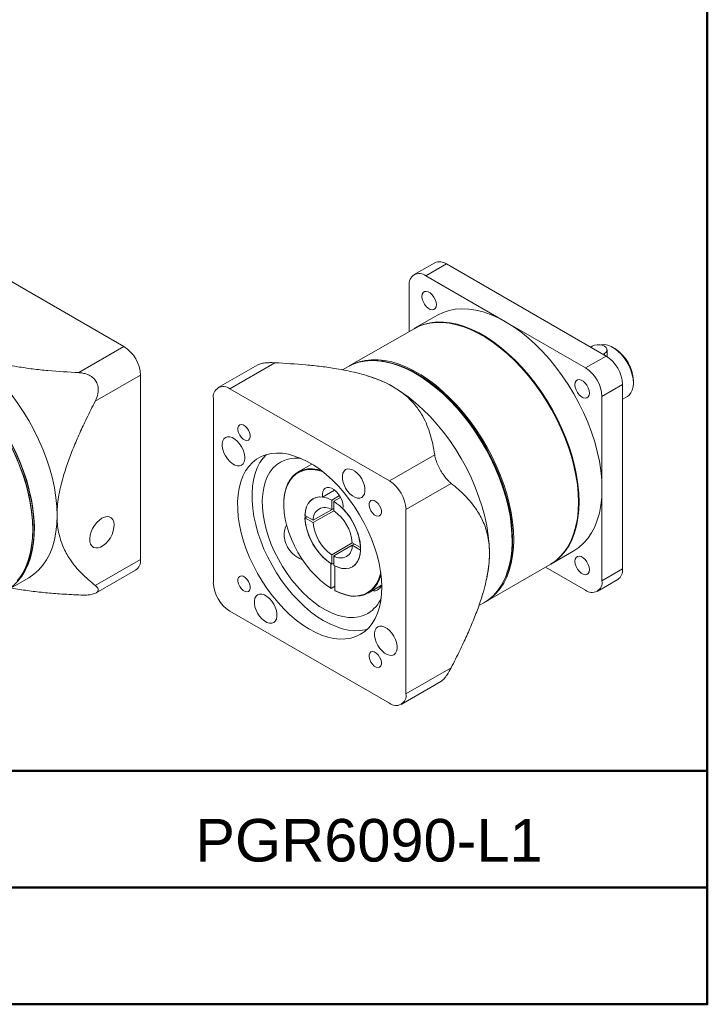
# Model space of a CAD drawing. Header units: millimetres. Extents: x 3106 to 3678, y 771 to 1172.
# Tile 4 of 5: x 3583 to 3678, y 771 to 906. Entities that reach past the tile are written whole.
import ezdxf

# ---------------------------------------------------------------- set-up
doc = ezdxf.new("R2010")
doc.units = ezdxf.units.MM
doc.layers.add('圖框', color=7, linetype='Continuous', lineweight=50)
doc.layers.add('產品', color=7, linetype='Continuous')
doc.styles.add('預設-ISO', font='arial.ttf')

# ---------------------------------------------------------------- blocks, each defined once
blk = doc.blocks.new('標題欄框 下標註')
at = {"layer": '圖框'}
blk.add_line((162.283, 81.91), (287.283, 81.91), dxfattribs=at)
for points in [[(2.283, 89.91), (287.283, 89.91), (287.283, 273.91), (2.283, 273.91)], [(287.283, 89.91), (2.283, 89.91), (2.283, 73.91), (287.283, 73.91)]]:
    blk.add_lwpolyline(points, close=True, dxfattribs=at)
blk = doc.blocks.new('A$C09C968F9')
at = {"layer": '產品', "linetype": 'Continuous', "lineweight": 15}
for p, q in [((55.39, 49.31), (33.47, 61.96)), ((98.05, 60.83), (95.22, 59.19)), ((96.82, 59.04), (99.65, 60.67)), ((99.65, 60.67), (121.57, 48.01)), ((96.82, 59.04), (107.78, 52.71)), ((94.56, 51.4), (94.56, 57.73)), ((98.43, 53.63), (95.29, 51.82)), ((95.21, 51.77), (86.32, 46.65)), ((107.78, 52.71), (118.74, 46.38)), ((104.64, 50.8), (104.56, 50.85)), ((49.19, 45.73), (55.39, 49.31)), ((119.66, 49.36), (119.45, 49.24)), ((121.71, 47.98), (121.71, 48.87)), ((122.77, 49.03), (122.49, 49.2)), ((118.74, 46.38), (121.57, 48.01)), ((121.14, 48.26), (121.36, 48.38)), ((121.36, 48.38), (121.36, 48.14)), ((73.75, 46.8), (68.32, 43.67)), ((76.12, 47.09), (69.92, 43.51)), ((86.1, 46.51), (85.4, 46.11)), ((57.66, 45.39), (51.45, 41.81)), ((57.66, 20.08), (57.66, 45.39)), ((89.4, 45.11), (88.87, 45.27)), ((69.92, 43.51), (91.84, 30.85)), ((121, 42.46), (123.83, 44.09)), ((123.83, 44.09), (123.83, 18.78)), ((125.31, 44.3), (125.31, 44.62)), ((67.66, 16.89), (67.66, 42.2)), ((121, 42.46), (121, 29.81)), ((123.83, 42.09), (124.49, 42.47)), ((91.84, 30.85), (98.04, 34.43)), ((81.18, 33.17), (79.31, 32.09)), ((100.31, 30.52), (94.1, 26.93)), ((121, 29.81), (121, 17.15)), ((82.66, 28.65), (84.31, 29.6)), ((83.91, 28.23), (84.98, 28.85)), ((84.19, 28.06), (85.12, 28.6)), ((77.32, 27.69), (77.32, 27.63)), ((84.19, 27.08), (81.36, 25.45)), ((83.91, 26.92), (83.91, 28.23)), ((83.91, 26.92), (84.19, 27.08)), ((84.19, 28.06), (84.19, 26.76)), ((117.78, 27.94), (117.78, 28.04)), ((80.23, 26.11), (81.36, 25.45)), ((80.23, 25.78), (80.52, 25.94)), ((81.36, 25.13), (80.23, 25.78)), ((81.36, 25.13), (84.19, 26.76)), ((94.1, 26.93), (94.1, 1.62)), ((42.86, 24.19), (42.86, 24.29)), ((86.73, 22.35), (83.91, 20.72)), ((84.19, 20.56), (86.73, 22.03)), ((86.73, 22.35), (87.86, 21.7)), ((87.01, 22.19), (86.73, 22.03)), ((87.86, 21.37), (86.73, 22.03)), ((83.91, 19.41), (83.91, 20.72)), ((84.19, 20.56), (84.19, 19.25)), ((113.99, 19.43), (117.13, 21.24)), ((51.45, 16.49), (57.66, 20.08)), ((83.77, 19.51), (83.77, 16.14)), ((83.91, 19.41), (84.19, 19.58)), ((84.33, 15.81), (84.33, 19.18)), ((105.02, 14.26), (113.9, 19.38)), ((118.74, 15.84), (113.26, 19.01)), ((51.57, 15.48), (56.99, 18.61)), ((105.11, 17.14), (105.23, 17.69)), ((121, 17.15), (123.83, 18.78)), ((39.22, 15.76), (42.33, 17.56)), ((83.82, 16.1), (84.33, 16.4)), ((90.74, 16.5), (90.6, 16.27)), ((90.7, 16.52), (90.62, 16.47)), ((120.34, 15.68), (123.17, 17.32)), ((83.77, 16.14), (83.82, 16.1)), ((84.39, 15.78), (84.33, 15.81)), ((88.9, 15.46), (90.14, 16.17)), ((89.5, 15.82), (89.56, 15.81)), ((104.11, 13.73), (104.8, 14.12)), ((91.84, 0.31), (69.92, 12.97)), ((94.1, 1.62), (100.31, 5.2)), ((93.44, 0.16), (98.87, 3.29))]:
    blk.add_line(p, q, dxfattribs=at)
at = {"layer": '產品', "linetype": 'Continuous', "lineweight": 15, "flags": 128}
for points in [[(98.27, 55.05), (98.23, 55.4), (98.11, 55.76), (97.93, 56.12), (97.69, 56.43), (97.42, 56.68), (97.14, 56.84), (96.87, 56.9), (96.63, 56.86), (96.45, 56.72), (96.33, 56.5), (96.29, 56.2), (96.33, 55.85), (96.45, 55.49), (96.63, 55.14), (96.87, 54.82), (97.14, 54.58), (97.42, 54.41), (97.69, 54.35), (97.93, 54.39), (98.11, 54.53), (98.23, 54.76), (98.27, 55.05)], [(98.43, 53.63), (99.19, 54.01), (100.01, 54.28), (100.87, 54.45), (101.78, 54.51), (102.72, 54.47), (103.69, 54.32), (104.69, 54.07), (105.71, 53.71), (106.74, 53.26), (107.78, 52.71)], [(117.78, 27.94), (117.74, 29.14), (117.62, 30.36), (117.43, 31.62), (117.16, 32.91), (116.82, 34.21), (116.4, 35.51), (115.92, 36.82), (115.37, 38.12), (114.76, 39.4), (114.08, 40.67), (113.35, 41.9), (112.57, 43.09), (111.74, 44.24), (110.87, 45.35), (109.96, 46.39), (109.02, 47.37), (108.06, 48.28), (107.07, 49.11), (106.07, 49.87), (105.06, 50.54), (104.05, 51.13), (103.04, 51.62), (102.04, 52.02), (101.05, 52.32), (100.08, 52.53), (99.15, 52.63), (98.24, 52.64), (97.37, 52.54), (96.54, 52.35), (95.76, 52.06), (95.21, 51.77)], [(95.25, 51.8), (95.84, 52.1), (96.62, 52.4), (97.45, 52.59), (98.32, 52.69), (99.23, 52.68), (100.17, 52.58), (101.14, 52.37), (102.12, 52.07), (103.12, 51.67), (104.13, 51.18), (105.15, 50.59), (106.16, 49.92), (107.16, 49.16), (108.14, 48.33), (109.11, 47.42), (110.05, 46.44), (110.96, 45.39), (111.83, 44.29), (112.66, 43.14), (113.44, 41.95), (114.17, 40.71), (114.84, 39.45), (115.45, 38.17), (116.01, 36.87), (116.49, 35.56), (116.9, 34.25), (117.25, 32.96), (117.51, 31.67), (117.71, 30.41), (117.82, 29.18), (117.86, 27.99), (117.82, 26.85), (117.71, 25.75), (117.51, 24.71), (117.25, 23.74), (116.9, 22.84), (116.49, 22.01), (116.01, 21.26), (115.45, 20.6), (114.84, 20.02), (114.17, 19.54), (113.95, 19.41)], [(107.78, 52.71), (108.82, 52.06), (109.85, 51.33), (110.87, 50.5), (111.86, 49.6), (112.84, 48.62), (113.78, 47.58), (114.69, 46.47), (115.55, 45.31), (116.37, 44.09), (117.13, 42.84), (117.83, 41.55), (118.48, 40.24), (119.05, 38.91), (119.56, 37.57), (120, 36.23), (120.35, 34.9), (120.64, 33.58), (120.84, 32.29), (120.96, 31.03), (121, 29.81)], [(104.64, 50.8), (105.14, 50.5), (106.15, 49.83), (107.14, 49.08), (108.12, 48.25), (109.08, 47.34), (110.01, 46.37), (110.92, 45.33), (111.78, 44.24), (112.6, 43.09), (113.38, 41.91), (114.11, 40.68), (114.78, 39.43), (115.39, 38.15), (115.93, 36.86), (116.41, 35.56), (116.82, 34.26), (117.16, 32.97), (117.43, 31.7), (117.62, 30.45), (117.74, 29.23), (117.78, 28.04)], [(41.01, 17.46), (41.49, 18.21), (41.91, 19.04), (42.25, 19.94), (42.52, 20.91), (42.71, 21.95), (42.83, 23.05), (42.86, 24.19), (42.83, 25.38), (42.71, 26.61), (42.52, 27.87), (42.25, 29.16), (41.91, 30.45), (41.49, 31.76), (41.01, 33.07)], [(41.29, 32.99), (40.75, 34.29), (40.15, 35.57), (39.49, 36.83), (38.77, 38.06), (38, 39.25), (37.19, 40.41), (36.33, 41.51), (35.43, 42.56), (34.5, 43.54), (33.54, 44.46), (32.57, 45.3), (31.57, 46.07), (30.57, 46.75), (29.56, 47.35), (28.56, 47.86), (27.56, 48.27), (26.57, 48.59), (25.61, 48.81), (24.67, 48.93), (23.76, 48.95), (22.89, 48.87), (22.46, 48.79)], [(46.2, 26.12), (46.16, 27.34), (46.04, 28.6), (45.84, 29.9), (45.56, 31.21), (45.2, 32.54), (44.76, 33.88), (44.25, 35.22), (43.68, 36.55), (43.03, 37.87), (42.33, 39.15), (41.57, 40.41), (40.75, 41.62), (39.89, 42.78), (38.98, 43.89), (38.04, 44.94), (37.07, 45.92), (36.07, 46.82), (35.05, 47.64), (34.02, 48.38), (32.98, 49.02)], [(121.36, 48.38), (121.58, 48.55), (121.69, 48.76), (121.69, 48.98), (121.58, 49.18), (121.36, 49.36), (121.05, 49.49), (120.69, 49.55), (120.32, 49.55), (119.96, 49.49), (119.66, 49.36)], [(124.49, 42.47), (124.72, 42.63), (124.97, 42.94), (125.16, 43.32), (125.28, 43.78), (125.31, 44.3), (125.28, 44.86), (125.16, 45.45), (124.97, 46.05), (124.72, 46.65), (124.4, 47.23), (124.03, 47.77), (123.62, 48.26), (123.18, 48.69), (122.72, 49.05), (122.25, 49.32), (121.79, 49.5), (121.35, 49.58), (120.94, 49.56), (120.84, 49.54)], [(41.12, 32.89), (40.58, 34.19), (39.98, 35.47), (39.32, 36.73), (38.6, 37.96), (37.83, 39.16), (37.02, 40.31), (36.16, 41.41), (35.26, 42.46), (34.33, 43.44), (33.37, 44.36), (32.4, 45.21), (31.4, 45.97), (30.4, 46.66), (29.39, 47.25), (28.39, 47.76), (28.15, 47.86)], [(104.8, 14.12), (104.8, 14.13), (105.49, 14.59), (106.11, 15.14), (106.68, 15.78), (107.18, 16.51), (107.61, 17.32), (107.97, 18.2), (108.26, 19.16), (108.47, 20.18), (108.61, 21.26), (108.67, 22.4), (108.65, 23.58), (108.55, 24.8), (108.38, 26.05), (108.13, 27.33), (107.8, 28.62), (107.41, 29.93), (106.94, 31.23), (106.41, 32.54), (105.81, 33.83), (105.15, 35.09), (104.43, 36.34), (103.66, 37.54), (102.85, 38.7), (101.98, 39.82), (101.09, 40.88), (100.15, 41.87), (99.19, 42.8), (98.21, 43.65), (97.21, 44.43), (96.21, 45.13), (95.19, 45.73), (94.18, 46.25), (93.18, 46.67), (92.19, 47), (91.22, 47.23), (90.27, 47.36), (89.35, 47.39), (88.47, 47.32), (87.63, 47.15), (86.84, 46.88), (86.1, 46.51), (86.1, 46.51)], [(86.21, 46.58), (86.88, 46.93), (87.66, 47.22), (88.49, 47.42), (89.36, 47.51), (90.26, 47.51), (91.2, 47.4), (92.17, 47.2), (93.16, 46.89), (94.16, 46.49), (95.17, 46), (96.18, 45.42), (97.19, 44.74), (98.19, 43.99), (99.18, 43.15), (100.14, 42.24), (101.08, 41.26), (101.99, 40.22), (102.86, 39.12), (103.69, 37.97), (104.47, 36.77), (105.2, 35.54), (105.87, 34.28), (106.49, 32.99), (107.04, 31.69), (107.52, 30.38), (107.94, 29.08), (108.28, 27.78), (108.55, 26.5), (108.74, 25.24), (108.86, 24.01), (108.9, 22.82)], [(90.09, 47.37), (90.98, 47.29), (91.94, 47.1), (92.92, 46.81), (93.91, 46.43), (94.92, 45.96), (95.92, 45.39), (96.93, 44.74), (97.93, 44), (98.91, 43.18), (99.88, 42.28), (100.81, 41.32), (101.72, 40.29), (102.6, 39.21), (103.43, 38.07), (104.21, 36.89), (104.95, 35.67), (105.63, 34.42), (106.25, 33.14), (106.81, 31.85), (107.3, 30.55), (107.72, 29.25), (108.08, 27.96), (108.36, 26.68), (108.56, 25.42), (108.69, 24.2), (108.74, 23), (108.71, 21.86), (108.61, 20.76), (108.43, 19.72), (108.18, 18.74), (107.85, 17.83), (107.53, 17.14)], [(29.73, 47.05), (30.23, 46.75), (31.23, 46.08), (32.23, 45.33), (33.21, 44.49), (34.17, 43.59), (35.1, 42.62), (36, 41.58), (36.87, 40.49), (37.69, 39.34), (38.47, 38.16), (39.19, 36.93), (39.86, 35.68), (40.47, 34.4), (41.02, 33.11), (41.5, 31.81), (41.91, 30.51), (42.25, 29.22), (42.52, 27.95), (42.71, 26.7), (42.83, 25.47), (42.86, 24.29)], [(108.73, 22.82), (108.69, 24), (108.57, 25.22), (108.38, 26.47), (108.11, 27.75), (107.77, 29.04), (107.36, 30.34), (106.88, 31.63), (106.33, 32.93), (105.72, 34.2), (105.05, 35.46), (104.33, 36.68), (103.55, 37.87), (102.73, 39.01), (101.86, 40.11), (100.96, 41.14), (100.03, 42.12), (99.07, 43.02), (98.09, 43.85), (97.09, 44.6), (96.09, 45.27), (95.08, 45.85), (94.08, 46.34), (93.09, 46.74), (92.11, 47.04), (91.15, 47.24), (91.03, 47.26)], [(119.27, 42.93), (119.23, 43.28), (119.11, 43.64), (118.93, 43.99), (118.69, 44.3), (118.42, 44.55), (118.14, 44.72), (117.87, 44.78), (117.63, 44.74), (117.45, 44.6), (117.33, 44.37), (117.29, 44.07), (117.33, 43.73), (117.45, 43.37), (117.63, 43.01), (117.87, 42.7), (118.14, 42.45), (118.42, 42.29), (118.69, 42.23), (118.93, 42.26), (119.11, 42.4), (119.23, 42.63), (119.27, 42.93)], [(92.34, 43.79), (93.37, 43.15), (94.4, 42.41), (95.42, 41.59), (96.42, 40.69), (97.4, 39.71), (98.34, 38.66), (99.24, 37.55), (100.11, 36.39), (100.92, 35.18), (101.69, 33.92), (102.39, 32.64), (103.03, 31.32), (103.61, 29.99), (104.12, 28.65), (104.55, 27.31), (104.91, 25.98), (105.19, 24.67), (105.4, 23.37), (105.52, 22.11), (105.56, 20.89)], [(72.48, 36.46), (72.64, 36.62), (72.72, 36.86), (72.72, 37.17), (72.64, 37.51), (72.48, 37.85), (72.27, 38.15), (72.01, 38.39), (71.75, 38.54), (71.5, 38.59), (71.28, 38.54), (71.12, 38.38), (71.04, 38.14), (71.04, 37.83), (71.12, 37.49), (71.28, 37.15), (71.5, 36.85), (71.75, 36.61), (72.01, 36.45), (72.27, 36.4), (72.48, 36.46)], [(39.22, 37.36), (39.91, 36.1), (40.54, 34.82), (41.1, 33.52), (41.6, 32.22), (42.04, 30.91), (42.4, 29.61), (42.68, 28.32), (42.9, 27.06), (43.03, 25.82), (43.09, 24.62), (43.07, 23.46), (42.97, 22.35), (42.8, 21.3), (42.55, 20.31), (42.22, 19.39), (41.83, 18.54), (41.36, 17.77), (40.83, 17.09), (40.23, 16.49), (39.57, 15.98), (39.1, 15.7)], [(71.52, 33.02), (71.74, 33.21), (71.89, 33.48), (71.97, 33.83), (71.97, 34.23), (71.89, 34.67), (71.74, 35.12), (71.52, 35.56), (71.25, 35.97), (70.93, 36.32), (70.6, 36.61), (70.25, 36.81), (69.91, 36.91), (69.59, 36.92), (69.32, 36.83), (69.1, 36.64), (68.95, 36.36), (68.88, 36.02), (68.88, 35.61), (68.95, 35.18), (69.1, 34.73), (69.32, 34.29), (69.59, 33.88), (69.91, 33.52), (70.25, 33.24), (70.6, 33.04), (70.93, 32.93), (71.25, 32.92), (71.52, 33.02)], [(87.88, 9.79), (88.47, 10.19), (89, 10.69), (89.47, 11.27), (89.87, 11.94), (90.2, 12.68), (90.46, 13.5), (90.64, 14.39), (90.75, 15.33), (90.78, 16.32), (90.73, 17.36), (90.61, 18.43), (90.4, 19.53), (90.13, 20.65), (89.78, 21.78), (89.36, 22.91), (88.88, 24.03), (88.33, 25.14), (87.72, 26.22), (87.06, 27.27), (86.36, 28.27), (85.61, 29.23), (84.82, 30.12), (84, 30.96), (83.16, 31.72), (82.3, 32.41), (81.43, 33.01), (80.55, 33.53), (79.68, 33.95), (78.82, 34.28), (77.97, 34.52), (77.14, 34.65), (76.35, 34.69), (75.59, 34.63), (74.87, 34.46), (74.2, 34.2), (73.58, 33.84), (73.02, 33.39), (72.51, 32.85), (72.08, 32.23), (71.71, 31.52), (71.42, 30.74), (71.2, 29.88), (71.05, 28.97), (70.99, 28), (71, 26.98), (71.08, 25.93), (71.25, 24.84), (71.49, 23.73), (71.8, 22.6), (72.18, 21.47), (72.63, 20.35), (73.15, 19.23), (73.73, 18.14), (74.36, 17.07), (75.04, 16.05), (75.77, 15.07), (76.54, 14.14), (77.35, 13.27), (78.18, 12.47), (79.03, 11.75), (79.9, 11.1), (80.77, 10.54), (81.65, 10.07), (82.52, 9.69), (83.37, 9.41), (84.21, 9.22), (85.02, 9.14), (85.8, 9.15), (86.54, 9.26), (87.23, 9.48), (87.88, 9.79)], [(74.94, 34.49), (74.49, 34), (74.06, 33.37), (73.69, 32.66), (73.4, 31.88), (73.18, 31.03), (73.03, 30.11), (72.97, 29.14), (72.98, 28.13), (73.06, 27.07), (73.23, 25.98), (73.47, 24.87), (73.78, 23.75), (74.16, 22.62), (74.61, 21.49), (75.13, 20.37), (75.71, 19.28), (76.34, 18.22), (77.02, 17.19), (77.75, 16.21), (78.52, 15.28), (79.33, 14.42), (80.16, 13.62), (81.01, 12.89), (81.88, 12.25), (82.75, 11.69), (83.63, 11.21), (84.5, 10.84), (85.35, 10.55), (86.19, 10.37), (87, 10.28), (87.78, 10.29), (88.52, 10.41), (88.8, 10.48)], [(79.61, 33.98), (79.52, 33.99), (78.79, 34), (78.1, 33.91), (77.46, 33.73), (76.86, 33.45), (76.32, 33.07), (75.83, 32.6), (75.41, 32.05), (75.06, 31.41), (74.78, 30.7), (74.57, 29.92), (74.44, 29.08), (74.38, 28.18), (74.4, 27.24), (74.49, 26.26), (74.66, 25.25), (74.91, 24.22), (75.23, 23.18), (75.61, 22.14), (76.07, 21.1), (76.58, 20.09), (77.15, 19.1), (77.78, 18.15), (78.44, 17.24), (79.15, 16.38), (79.89, 15.58), (80.66, 14.86), (81.45, 14.2), (82.25, 13.63), (83.06, 13.14), (83.87, 12.74), (84.66, 12.44), (85.44, 12.23), (86.2, 12.12), (86.93, 12.11), (87.62, 12.19), (88.26, 12.38), (88.86, 12.66), (88.86, 12.66)], [(40.74, 17.12), (41.11, 17.57), (41.61, 18.3), (42.03, 19.11), (42.38, 20), (42.66, 20.95), (42.87, 21.98), (43, 23.06), (43.05, 24.19), (43.02, 25.37), (42.92, 26.58), (42.74, 27.83), (42.49, 29.1), (42.16, 30.39), (41.76, 31.69), (41.29, 32.99)], [(42.68, 21.76), (42.7, 21.88), (42.83, 22.96), (42.88, 24.09), (42.85, 25.27), (42.75, 26.48), (42.57, 27.73), (42.32, 29.01), (41.99, 30.29), (41.59, 31.59), (41.12, 32.89)], [(77.32, 27.69), (77.34, 28.26), (77.43, 29.04), (77.6, 29.76), (77.84, 30.41), (78.15, 30.98), (78.54, 31.47), (78.98, 31.87), (79.49, 32.18), (80.04, 32.4), (80.65, 32.51), (81.29, 32.53), (81.97, 32.45), (82.37, 32.35)], [(88.02, 28.6), (88.24, 28.79), (88.39, 29.06), (88.46, 29.41), (88.46, 29.81), (88.39, 30.25), (88.24, 30.7), (88.02, 31.14), (87.75, 31.55), (87.43, 31.9), (87.09, 32.19), (86.74, 32.39), (86.41, 32.49), (86.09, 32.5), (85.82, 32.41), (85.6, 32.22), (85.45, 31.94), (85.37, 31.6), (85.37, 31.19), (85.45, 30.76), (85.6, 30.31), (85.82, 29.87), (86.09, 29.46), (86.41, 29.1), (86.74, 28.82), (87.09, 28.62), (87.43, 28.51), (87.75, 28.5), (88.02, 28.6)], [(82.62, 32.16), (81.93, 32.34), (81.26, 32.42), (80.62, 32.41), (80.02, 32.29), (79.47, 32.08), (78.97, 31.77), (78.53, 31.37), (78.15, 30.89), (77.84, 30.32), (77.59, 29.67), (77.43, 28.96), (77.34, 28.19), (77.32, 27.37), (77.38, 26.51), (77.52, 25.61), (77.73, 24.7), (78.02, 23.77), (78.37, 22.84), (78.79, 21.93), (79.27, 21.03), (79.8, 20.16), (80.38, 19.34), (81, 18.57), (81.66, 17.85), (82.35, 17.2), (83.05, 16.63), (83.77, 16.14)], [(85.44, 27.04), (85.46, 27.41), (85.41, 27.82), (85.28, 28.25), (85.08, 28.67), (84.83, 29.06), (84.54, 29.4), (84.21, 29.68), (83.88, 29.87), (83.56, 29.96), (83.27, 29.96), (83.01, 29.86), (82.82, 29.67), (82.69, 29.39), (82.64, 29.04), (82.66, 28.65)], [(121, 29.81), (120.96, 28.63), (120.84, 27.51), (120.64, 26.45), (120.35, 25.46), (120, 24.54), (119.56, 23.71), (119.05, 22.95), (118.48, 22.29), (117.83, 21.72), (117.13, 21.24), (117.13, 21.24)], [(83.91, 28.23), (83.34, 28.48), (82.79, 28.63), (82.26, 28.67), (81.78, 28.6), (81.35, 28.42), (80.98, 28.13), (80.67, 27.75), (80.44, 27.28), (80.3, 26.72), (80.23, 26.11)], [(82.66, 28.65), (82.17, 28.66), (81.72, 28.58), (81.31, 28.4), (80.96, 28.12), (80.68, 27.76), (80.46, 27.31), (80.31, 26.8), (80.24, 26.22), (80.24, 25.59), (80.32, 24.93), (80.48, 24.24), (80.7, 23.54), (81, 22.85), (81.35, 22.17), (81.76, 21.53), (82.22, 20.93), (82.71, 20.38), (83.23, 19.91), (83.77, 19.51)], [(90.48, 26.07), (90.64, 26.23), (90.72, 26.47), (90.72, 26.78), (90.64, 27.12), (90.48, 27.45), (90.27, 27.76), (90.01, 28), (89.75, 28.15), (89.5, 28.2), (89.28, 28.15), (89.12, 27.99), (89.04, 27.75), (89.04, 27.44), (89.12, 27.1), (89.28, 26.76), (89.5, 26.46), (89.75, 26.22), (90.01, 26.06), (90.27, 26.01), (90.48, 26.07)], [(113.9, 19.38), (114.08, 19.49), (114.76, 19.97), (115.37, 20.55), (115.92, 21.21), (116.4, 21.96), (116.82, 22.79), (117.16, 23.69), (117.43, 24.67), (117.62, 25.7), (117.74, 26.8), (117.78, 27.94)], [(42.33, 17.56), (42.33, 17.56), (43.03, 18.03), (43.68, 18.6), (44.25, 19.27), (44.76, 20.02), (45.2, 20.86), (45.56, 21.77), (45.84, 22.77), (46.04, 23.83), (46.16, 24.95), (46.2, 26.12)], [(52.37, 25.73), (52.01, 25.48), (51.67, 25.15), (51.36, 24.75), (51.09, 24.31), (50.89, 23.85), (50.76, 23.39), (50.7, 22.94), (50.72, 22.53), (50.81, 22.19), (50.98, 21.92), (51.22, 21.73), (51.51, 21.65), (51.83, 21.66), (52.19, 21.77), (52.55, 21.98), (52.9, 22.28), (53.23, 22.64), (53.52, 23.06), (53.75, 23.52), (53.92, 23.98), (54.02, 24.44), (54.04, 24.87), (53.98, 25.25), (53.85, 25.56), (53.64, 25.79), (53.38, 25.92), (53.07, 25.96), (52.73, 25.9), (52.37, 25.73)], [(84.33, 19.18), (84.87, 18.96), (85.39, 18.84), (85.88, 18.81), (86.33, 18.89), (86.74, 19.06), (87.1, 19.33), (87.39, 19.68), (87.62, 20.12), (87.77, 20.63), (87.85, 21.2), (87.86, 21.82), (87.79, 22.48), (87.64, 23.17), (87.42, 23.87), (87.13, 24.56), (86.78, 25.24), (86.38, 25.89), (85.93, 26.49), (85.44, 27.04)], [(108.9, 22.82), (108.86, 21.67), (108.74, 20.58), (108.55, 19.54), (108.28, 18.57), (107.94, 17.66), (107.52, 16.83), (107.04, 16.09), (106.49, 15.42), (105.87, 14.85), (105.2, 14.36), (104.89, 14.18)], [(84.19, 19.25), (84.76, 19), (85.31, 18.85), (85.83, 18.81), (86.32, 18.88), (86.75, 19.06), (87.12, 19.35), (87.42, 19.73), (87.65, 20.2), (87.8, 20.76), (87.86, 21.37)], [(119.27, 18.68), (119.23, 19.03), (119.11, 19.39), (118.93, 19.74), (118.69, 20.05), (118.42, 20.3), (118.14, 20.47), (117.87, 20.53), (117.63, 20.49), (117.45, 20.35), (117.33, 20.12), (117.29, 19.82), (117.33, 19.48), (117.45, 19.12), (117.63, 18.76), (117.87, 18.45), (118.14, 18.2), (118.42, 18.04), (118.69, 17.98), (118.93, 18.01), (119.11, 18.15), (119.23, 18.38), (119.27, 18.68)], [(72.48, 15.67), (72.64, 15.83), (72.72, 16.08), (72.72, 16.38), (72.64, 16.72), (72.48, 17.06), (72.27, 17.36), (72.01, 17.6), (71.75, 17.76), (71.5, 17.81), (71.28, 17.75), (71.12, 17.59), (71.04, 17.35), (71.04, 17.04), (71.12, 16.71), (71.28, 16.37), (71.5, 16.06), (71.75, 15.82), (72.01, 15.67), (72.27, 15.62), (72.48, 15.67)], [(84.33, 15.81), (85.05, 15.48), (85.75, 15.24), (86.44, 15.09), (87.09, 15.05), (87.72, 15.1), (88.3, 15.26), (88.83, 15.51), (89.31, 15.85), (89.73, 16.29), (90.08, 16.81), (90.36, 17.41), (90.58, 18.08), (90.63, 18.29)], [(90.67, 17.98), (90.47, 17.38), (90.19, 16.78), (89.83, 16.26), (89.41, 15.82), (88.93, 15.47), (88.39, 15.22), (87.8, 15.06), (87.17, 15.01), (86.51, 15.05), (85.82, 15.2), (85.11, 15.44), (84.39, 15.78)], [(75.94, 11.41), (76.16, 11.6), (76.31, 11.88), (76.39, 12.23), (76.39, 12.63), (76.31, 13.06), (76.16, 13.51), (75.94, 13.95), (75.67, 14.36), (75.36, 14.72), (75.02, 15), (74.67, 15.2), (74.33, 15.31), (74.01, 15.32), (73.74, 15.22), (73.52, 15.03), (73.37, 14.76), (73.3, 14.41), (73.3, 14.01), (73.37, 13.57), (73.52, 13.12), (73.74, 12.68), (74.01, 12.28), (74.33, 11.92), (74.67, 11.63), (75.02, 11.43), (75.36, 11.33), (75.67, 11.32), (75.94, 11.41)], [(92.44, 6.99), (92.66, 7.18), (92.81, 7.46), (92.89, 7.81), (92.89, 8.21), (92.81, 8.65), (92.66, 9.09), (92.44, 9.53), (92.17, 9.94), (91.85, 10.3), (91.51, 10.58), (91.17, 10.79), (90.83, 10.89), (90.51, 10.9), (90.24, 10.8), (90.02, 10.62), (89.87, 10.34), (89.79, 9.99), (89.79, 9.59), (89.87, 9.15), (90.02, 8.7), (90.24, 8.26), (90.51, 7.86), (90.83, 7.5), (91.17, 7.21), (91.51, 7.01), (91.85, 6.91), (92.17, 6.9), (92.44, 6.99)], [(90.48, 5.28), (90.64, 5.44), (90.72, 5.69), (90.72, 5.99), (90.64, 6.33), (90.48, 6.67), (90.27, 6.97), (90.01, 7.21), (89.75, 7.37), (89.5, 7.42), (89.28, 7.36), (89.12, 7.2), (89.04, 6.96), (89.04, 6.65), (89.12, 6.31), (89.28, 5.98), (89.5, 5.67), (89.75, 5.43), (90.01, 5.28), (90.27, 5.23), (90.48, 5.28)]]:
    blk.add_lwpolyline(points, dxfattribs=at)
at = {"layer": '產品', "linetype": 'Continuous', "lineweight": 15}
for centre, radius, start, end in [((98.71, 59.36), 1.61, 54.3826, 114.307), ((95.94, 57.95), 1.4, 50.7968, 189.214), ((52.74, 45.17), 4.92, 2.6055, 57.3945), ((119.81, 44.39), 5.51, 2.4767, 57.5179), ((118.92, 43.87), 4.92, 2.6055, 57.3945), ((116.09, 42.24), 4.92, 2.6055, 57.3945), ((84.89, 31.1), 14.71, 59.6175, 72.1822), ((69.04, 42.42), 1.4, 50.7968, 189.214), ((89.19, 26.71), 4.92, 2.6055, 57.3945), ((82.97, 25.6), 1.61, 54.6279, 185.3829), ((79.55, 21.14), 8.33, 3.8405, 56.1595), ((88.55, 26.34), 8.33, 183.8405, 236.1595), ((80.82, 21.88), 5.93, 4.6211, 55.3789), ((87.28, 25.6), 5.93, 184.6211, 235.3789), ((85.12, 21.88), 1.61, 234.6279, 5.3829), ((95.58, 22.59), 13.14, 339.6875, 0.9937), ((90.84, 20.79), 14.71, 347.8133, 0.3853), ((56.09, 19.9), 1.58, 305.0133, 6.2988), ((122.3, 18.59), 1.54, 304.1665, 7.1457), ((72.57, 17.11), 4.92, 182.6055, 237.3945), ((119.62, 16.93), 1.4, 230.7968, 9.214), ((86.44, 16.63), 4.65, 301.4497, 336.5258), ((92.72, 1.4), 1.4, 230.7968, 9.214)]:
    blk.add_arc(centre, radius, start, end, dxfattribs=at)
for points, knots in [([(49.19, 45.73), (47.78, 45.81), (45.65, 45.93), (42.85, 46.23), (40.98, 46.5), (39.35, 46.8), (37.95, 47.11), (36.58, 47.48), (35.29, 47.93), (34.07, 48.43), (33.34, 48.83), (32.98, 49.02)], [0, 0, 0, 0, 0.242673, 0.365085, 0.48746, 0.572314, 0.657149, 0.743788, 0.830397, 0.91476, 1, 1, 1, 1]), ([(73.75, 46.79), (73.76, 46.8), (73.85, 46.89), (74.25, 46.99), (74.82, 47.08), (75.42, 47.11), (75.84, 47.1), (76.08, 47.09), (76.12, 47.09)], [0, 0, 0, 0, 0.020396, 0.280706, 0.540635, 0.744215, 0.948135, 1, 1, 1, 1]), ([(76.12, 47.09), (77.54, 47.01), (79.66, 46.89), (82.47, 46.59), (84.34, 46.32), (85.97, 46.02), (87.37, 45.71), (88.73, 45.33), (90.03, 44.89), (91.25, 44.38), (91.97, 43.99), (92.34, 43.79)], [0, 0, 0, 0, 0.242673, 0.365085, 0.48746, 0.572314, 0.657149, 0.743788, 0.830397, 0.91476, 1, 1, 1, 1]), ([(51.45, 41.81), (51.6, 42.16), (51.87, 42.77), (51.89, 43.74), (51.61, 44.53), (51.09, 45.11), (50.5, 45.46), (49.9, 45.65), (49.48, 45.71), (49.24, 45.72), (49.19, 45.73)], [0, 0, 0, 0, 0.203208, 0.355854, 0.509638, 0.639942, 0.770055, 0.871961, 0.974038, 1, 1, 1, 1]), ([(92.34, 43.79), (92.67, 43.59), (93.34, 43.17), (94.22, 42.48), (94.99, 41.73), (95.74, 40.81), (96.43, 39.74), (97.01, 38.51), (97.46, 37.24), (97.81, 35.88), (97.96, 34.94), (98.04, 34.43)], [0, 0, 0, 0, 0.083757, 0.167527, 0.254527, 0.341557, 0.466892, 0.592304, 0.720492, 0.84871, 1, 1, 1, 1]), ([(46.2, 26.12), (46.21, 26.53), (46.23, 27.34), (46.4, 28.64), (46.67, 29.98), (47.08, 31.57), (47.66, 33.38), (48.44, 35.4), (49.31, 37.42), (50.32, 39.57), (51.05, 41.02), (51.45, 41.81)], [0, 0, 0, 0, 0.083757, 0.167527, 0.254527, 0.341557, 0.466892, 0.592304, 0.720492, 0.84871, 1, 1, 1, 1]), ([(98.04, 34.43), (98.09, 34.2), (98.17, 33.78), (98.48, 33), (98.86, 32.28), (99.28, 31.63), (99.65, 31.16), (99.97, 30.81), (100.18, 30.62), (100.28, 30.53), (100.31, 30.52)], [0, 0, 0, 0, 0.203208, 0.355854, 0.509638, 0.639942, 0.770055, 0.871961, 0.974038, 1, 1, 1, 1]), ([(100.31, 30.52), (100.94, 29.99), (101.9, 29.19), (103.04, 27.93), (103.75, 26.99), (104.3, 26.07), (104.73, 25.2), (105.09, 24.24), (105.35, 23.2), (105.53, 22.09), (105.55, 21.29), (105.56, 20.89)], [0, 0, 0, 0, 0.242673, 0.365085, 0.48746, 0.572314, 0.657149, 0.743788, 0.830397, 0.91476, 1, 1, 1, 1]), ([(51.45, 16.49), (50.82, 17.02), (49.86, 17.82), (48.72, 19.08), (48.01, 20.02), (47.46, 20.94), (47.03, 21.81), (46.67, 22.77), (46.41, 23.81), (46.23, 24.92), (46.21, 25.72), (46.2, 26.12)], [0, 0, 0, 0, 0.242673, 0.365085, 0.48746, 0.572314, 0.657149, 0.743788, 0.830397, 0.91476, 1, 1, 1, 1]), ([(79.86, 20.1), (79.77, 20.12), (79.5, 20.18), (79.08, 20.44), (78.45, 20.92), (77.83, 21.69), (77.41, 22.71), (77.35, 23.7), (77.49, 24.42), (77.7, 24.72), (77.74, 24.78)], [0, 0, 0, 0, 0.050382, 0.151446, 0.252623, 0.460254, 0.646167, 0.800746, 0.956093, 1, 1, 1, 1]), ([(105.56, 20.89), (105.55, 20.48), (105.53, 19.67), (105.36, 18.37), (105.09, 17.03), (104.68, 15.44), (104.1, 13.63), (103.32, 11.61), (102.45, 9.59), (101.44, 7.44), (100.71, 5.99), (100.31, 5.2)], [0, 0, 0, 0, 0.083757, 0.167527, 0.254527, 0.341557, 0.466892, 0.592304, 0.720492, 0.84871, 1, 1, 1, 1]), ([(49.19, 15.19), (49.57, 15.18), (50.23, 15.16), (51.08, 15.27), (51.63, 15.47), (51.87, 15.74), (51.87, 15.99), (51.74, 16.23), (51.58, 16.39), (51.48, 16.48), (51.45, 16.49)], [0, 0, 0, 0, 0.203208, 0.355854, 0.509638, 0.639942, 0.770055, 0.871961, 0.974038, 1, 1, 1, 1]), ([(90.6, 16.27), (90.53, 16.18), (90.4, 16.01), (90.16, 15.83), (89.92, 15.74), (89.71, 15.74), (89.62, 15.82), (89.58, 15.85)], [0, 0, 0, 0, 0.203211, 0.406388, 0.615346, 0.836692, 1, 1, 1, 1]), ([(90.18, 16.19), (90.21, 16.22), (90.29, 16.26), (90.4, 16.32), (90.47, 16.36), (90.5, 16.39)], [0, 0, 0, 0, 0.348711, 0.674216, 1, 1, 1, 1]), ([(90.5, 16.39), (90.52, 16.39), (90.54, 16.41), (90.59, 16.44), (90.63, 16.46), (90.65, 16.48)], [0, 0, 0, 0, 0.266763, 0.533538, 1, 1, 1, 1]), ([(90.65, 16.48), (90.65, 16.48), (90.64, 16.47), (90.63, 16.47), (90.62, 16.47), (90.62, 16.47)], [0, 0, 0, 0, 0.265528, 0.531061, 1, 1, 1, 1]), ([(39.91, 16.16), (39.94, 16.15), (40.66, 16), (42.14, 15.79), (44.32, 15.52), (46.68, 15.32), (48.31, 15.24), (49.19, 15.19)], [0, 0, 0, 0, 0.011002, 0.24366, 0.481469, 0.719334, 1, 1, 1, 1]), ([(90.18, 16.19), (90.16, 16.19), (90.15, 16.18), (90.13, 16.17), (90.13, 16.16)], [0, 0, 0, 0, 0.710451, 1, 1, 1, 1]), ([(100.31, 5.2), (100.13, 4.87), (99.81, 4.29), (99.29, 3.61), (99, 3.4), (98.86, 3.3)], [0, 0, 0, 0, 0.406882, 0.712522, 1, 1, 1, 1])]:
    blk.add_open_spline(points, degree=3, knots=knots, dxfattribs=at)

msp = doc.modelspace()

# ---------------------------------------------------------------- block references
at = {"layer": '圖框', "xscale": 2.005595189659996, "yscale": 2.005595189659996, "zscale": 2.005595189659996}
msp.add_blockref('標題欄框 下標註', (3101.507, 622.875), dxfattribs=at)
at = {"layer": '產品'}
msp.add_blockref('A$C09C968F9', (3542.223, 812.14), dxfattribs=at)

# ---------------------------------------------------------------- texts
at = {"layer": '圖框', "insert": (3631.241, 793.598), "char_height": 5.84744, "width": 99.90995, "attachment_point": 5, "style": '預設-ISO'}
msp.add_mtext('\\pxse0.82087;PGR6090-L1', dxfattribs=at)

doc.saveas('drawing.dxf')
